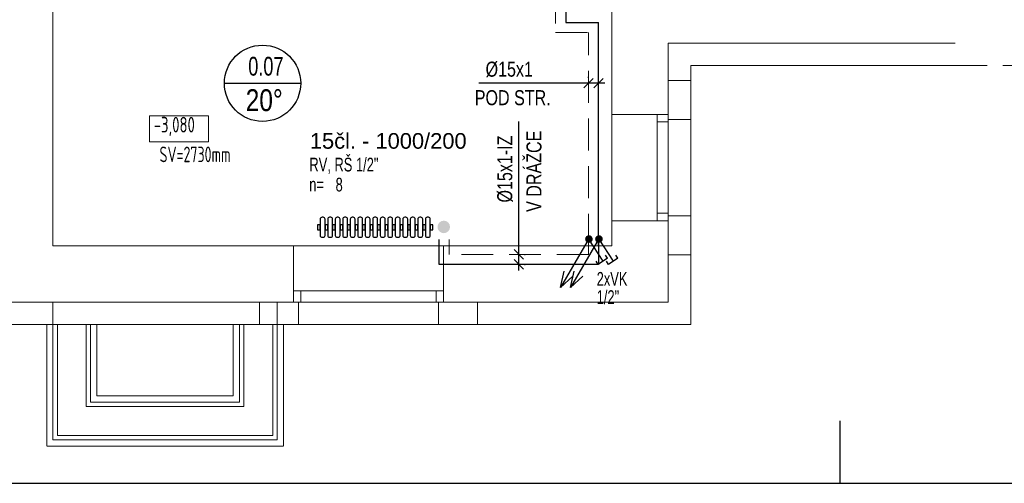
# Model space of a CAD drawing. Header units: millimetres. Extents: x 2424458 to 5109721, y -2781114 to -1335434.
# Tile 41 of 59: x 2567600 to 2575465, y -1394170 to -1390465. Entities that reach past the tile are written whole.
import ezdxf
from ezdxf.enums import TextEntityAlignment as Align

# ---------------------------------------------------------------- set-up
doc = ezdxf.new("R2010")
doc.units = ezdxf.units.MM
doc.header["$LTSCALE"] = 20
doc.header["$MEASUREMENT"] = 0
doc.linetypes.add('Carkovana', pattern=[0.21, 0.15, -0.06])
doc.linetypes.add('DASHED', pattern=[19.05, 12.7, -6.35])
for name, color, linetype in [('ARMATURY', 2, 'Continuous'), ('KANALIZACE STÁV.', 2, 'Continuous'), ('KOTY', 2, 'Continuous'), ('slepák', 8, 'Continuous'), ('TZB_TOP rozvody', 6, 'Continuous'), ('UT', 6, 'Continuous'), ('Čísla místností', 7, 'Continuous')]:
    doc.layers.add(name, color=color, linetype=linetype)
doc.layers.add('Rámečky', color=7, linetype='Continuous', lineweight=25)
doc.layers.add('TZB TEXT', color=3, linetype='Continuous', lineweight=18)
doc.styles.add('ARIEL', font='ARIAL.TTF')
doc.styles.add('ISOCP', font='ISOCP___.TTF')
doc.styles.add('ROMAN', font='ic-romans.shx')
doc.styles.add('ROMANS', font='ic-romans.shx', dxfattribs={"width": 0.8})
doc.styles.get("Standard").update_dxf_attribs({"font": 'ic-romans.shx', "width": 0.8})
doc.dimstyles.new('M50', dxfattribs={"dimtxt": 100, "dimasz": 60, "dimexe": 50, "dimexo": 150, "dimgap": 100, "dimtad": 1, "dimdec": 0, "dimzin": 0, "dimdsep": 46, "dimtxsty": 'Standard', "dimblk1": 'OBLIQUE', "dimblk2": 'OBLIQUE', "dimsah": 1, "dimcen": 0.09, "dimdle": 50, "dimclrd": 256, "dimclre": 256, "dimclrt": 256, "dimadec": 0, "dimazin": 0, "dimtfac": 1, "dimtdec": 0, "dimtofl": 0, "dimtmove": 1, "dimatfit": 3, "dimldrblk": 'OBLIQUE', "dimfxl": 1, "dimarcsym": 0})

# ---------------------------------------------------------------- blocks, each defined once
blk = doc.blocks.new('*U727', base_point=(31500, 0))
at = {"layer": 'Rámečky', "linetype": 'Continuous'}
for p, q in [((21000, 0), (21000, 250)), ((0, 0), (31500, 0))]:
    blk.add_line(p, q, dxfattribs=at)
blk = doc.blocks.new('_OBLIQUE')
at = {"color": 0, "linetype": 'ByBlock'}
blk.add_line((-0.5, -0.5), (0.5, 0.5), dxfattribs=at)
blk = doc.blocks.new('*D796')
at = {"layer": 'Defpoints', "color": 0}
for p in [(2572144.3, -1390972.7), (2572144.3, -1390978.4), (2572224.3, -1390976.1)]:
    blk.add_point(p, dxfattribs=at)
at = {"layer": 'KOTY', "linetype": 'Continuous', "lineweight": -2}
for p, q in [((2572144.3, -1390972.7), (2571268.3, -1390972.7)), ((2572274.3, -1390972.7), (2572094.3, -1390972.7)), ((2572144.3, -1390928.4), (2572144.3, -1390922.7)), ((2572224.3, -1390926.1), (2572224.3, -1390922.7))]:
    blk.add_line(p, q, dxfattribs=at)
at = {"layer": 'KOTY', "lineweight": -2, "xscale": 75, "yscale": 75, "zscale": 75}
blk.add_blockref('_OBLIQUE', (2572144.3, -1390972.7), dxfattribs=at)
at = {"layer": 'KOTY', "lineweight": -2, "xscale": 75, "yscale": 75, "zscale": 75, "rotation": 180}
blk.add_blockref('_OBLIQUE', (2572224.3, -1390972.7), dxfattribs=at)
at = {"layer": 'KOTY', "lineweight": -3, "insert": (2571510.3, -1390862.7), "char_height": 120, "attachment_point": 5, "style": 'ROMANS'}
blk.add_mtext('%%c15x1', dxfattribs=at)
blk = doc.blocks.new('B')
at = {"layer": 'TZB_TOP rozvody', "lineweight": -3, "ltscale": 200}
blk.add_hatch(color=3, dxfattribs=at).paths.add_polyline_path([(32.4, 1.9, 1), (-28.8, 1.9, 1)])
blk.add_hatch(color=3, dxfattribs=at).paths.add_polyline_path([(32.4, 1.9, 1), (-28.8, 1.9, 1)])
blk = doc.blocks.new('*U789')
at = {"color": 0, "linetype": 'ByBlock', "lineweight": -2}
for p, q in [((0, 0), (140, 0)), ((140, 30), (120, 30)), ((140, 30), (140, -30)), ((140, -30), (120, -30))]:
    blk.add_line(p, q, dxfattribs=at)
blk = doc.blocks.new('*D804')
at = {"layer": 'Defpoints', "color": 0}
for p in [(2571581, -1392340.2), (2571586.8, -1392340.2), (2571583.3, -1392420.2)]:
    blk.add_point(p, dxfattribs=at)
at = {"layer": 'KOTY', "linetype": 'Continuous', "lineweight": -2}
for p, q in [((2571586.8, -1392340.2), (2571586.8, -1391279.3)), ((2571586.8, -1392470.2), (2571586.8, -1392290.2)), ((2571631, -1392340.2), (2571636.8, -1392340.2)), ((2571633.3, -1392420.2), (2571636.8, -1392420.2))]:
    blk.add_line(p, q, dxfattribs=at)
at = {"layer": 'KOTY', "lineweight": -2, "xscale": 75, "yscale": 75, "zscale": 75}
for p, rotation in [((2571586.8, -1392340.2), 270), ((2571586.8, -1392420.2), 90)]:
    blk.add_blockref('_OBLIQUE', p, dxfattribs=dict(at, rotation=rotation))
at = {"layer": 'KOTY', "lineweight": -3, "insert": (2571476.8, -1391658.5), "char_height": 120, "attachment_point": 5, "rotation": 90, "style": 'ROMANS'}
blk.add_mtext('%%c15x1-IZ', dxfattribs=at)

msp = doc.modelspace()

# ---------------------------------------------------------------- hatches: boundary and pattern name
at = {"layer": 'UT'}
msp.add_hatch(color=3, dxfattribs=at).paths.add_polyline_path([(2570987.3, -1392171.1, 1), (2570987.3, -1392071.1, 1)])

# ---------------------------------------------------------------- linework, layer by layer
at = {"layer": 'KANALIZACE STÁV.', "linetype": 'Continuous'}
for p, q in [((2572128.8, -1392243.4), (2571920.7, -1392603.8)), ((2572208.8, -1392243.4), (2572000.7, -1392603.8)), ((2571920.7, -1392603.8), (2571949.8, -1392474.9)), ((2572000.7, -1392603.8), (2572029.8, -1392474.9)), ((2571920.7, -1392603.8), (2572017.8, -1392514.2)), ((2572000.7, -1392603.8), (2572097.8, -1392514.2))]:
    msp.add_line(p, q, dxfattribs=at)
at = {"layer": 'Rámečky'}
msp.add_line((2574152.7, -1394169.8), (2574152.7, -1393669.8), dxfattribs=at)
at = {"layer": 'slepák', "linetype": 'Continuous', "lineweight": 13, "transparency": 33554687}
for p, q in [((2567865.7, -1392271.7), (2567865.7, -1390301.7)), ((2572330.7, -1391221.7), (2572330.7, -1390301.7)), ((2575072.6, -1390651.7), (2572780.7, -1390651.7)), ((2572780.7, -1391221.7), (2572780.7, -1390651.7)), ((2572960.7, -1390951.3), (2572960.7, -1390831.7)), ((2575073.1, -1390831.7), (2572960.7, -1390831.7)), ((2572780.7, -1391261.7), (2572780.7, -1390951.3)), ((2572780.7, -1390951.3), (2572960.7, -1390951.3)), ((2572960.7, -1390951.3), (2572960.7, -1391261.7)), ((2572330.7, -1392071.7), (2572330.7, -1391221.7)), ((2572330.7, -1391221.7), (2572780.7, -1391221.7)), ((2572690.7, -1392071.7), (2572690.7, -1391221.7)), ((2572690.7, -1391281.7), (2572780.7, -1391281.7)), ((2572780.7, -1392071.7), (2572780.7, -1391221.7)), ((2572960.7, -1391261.7), (2572780.7, -1391261.7)), ((2572960.7, -1392094.1), (2572960.7, -1391261.7)), ((2572330.7, -1392271.7), (2572330.7, -1392071.7)), ((2572330.7, -1392071.7), (2572780.7, -1392071.7)), ((2572690.7, -1392011.7), (2572780.7, -1392011.7)), ((2572780.7, -1392031.7), (2572780.7, -1392343.3)), ((2572960.7, -1392031.7), (2572780.7, -1392031.7)), ((2572780.7, -1392721.7), (2572780.7, -1392071.7)), ((2572960.7, -1392343.3), (2572960.7, -1392031.7)), ((2567865.7, -1392271.7), (2569785.7, -1392271.7)), ((2569785.7, -1392271.7), (2569785.7, -1392721.7)), ((2570985.7, -1392271.7), (2569785.7, -1392271.7)), ((2570985.7, -1392271.7), (2570985.7, -1392721.7)), ((2572330.7, -1392271.7), (2570985.7, -1392271.7)), ((2572780.7, -1392343.3), (2572960.7, -1392343.3)), ((2572960.7, -1392343.3), (2572960.7, -1392901.7)), ((2569785.7, -1392631.7), (2570985.7, -1392631.7)), ((2569845.7, -1392631.7), (2569845.7, -1392721.7)), ((2570925.7, -1392631.7), (2570925.7, -1392721.7)), ((2565125.7, -1392721.7), (2569785.7, -1392721.7)), ((2569825.7, -1392721.7), (2569515.7, -1392721.7)), ((2569515.7, -1392721.7), (2569515.7, -1392901.7)), ((2569785.7, -1392721.7), (2570985.7, -1392721.7)), ((2569825.7, -1392901.7), (2569825.7, -1392721.7)), ((2570945.7, -1392721.7), (2571255.7, -1392721.7)), ((2570945.7, -1392901.7), (2570945.7, -1392721.7)), ((2570985.7, -1392721.7), (2572780.7, -1392721.7)), ((2571255.7, -1392721.7), (2571255.7, -1392901.7)), ((2567865.7, -1392901.7), (2565305.7, -1392901.7)), ((2567865.7, -1392901.7), (2567865.7, -1393821.7)), ((2569655.7, -1392901.7), (2567865.7, -1392901.7)), ((2567900.7, -1392901.7), (2567900.7, -1393786.7)), ((2568130.7, -1393556.7), (2568130.7, -1392901.7)), ((2568165.7, -1392901.7), (2568165.7, -1393521.7)), ((2569355.7, -1393521.7), (2569355.7, -1392901.7)), ((2569390.7, -1392901.7), (2569390.7, -1393556.7)), ((2569515.7, -1392901.7), (2569825.7, -1392901.7)), ((2569515.7, -1392901.7), (2569655.7, -1392901.7)), ((2569620.7, -1393786.7), (2569620.7, -1392901.7)), ((2569655.7, -1393821.7), (2569655.7, -1392901.7)), ((2569827.3, -1392901.7), (2570945.7, -1392901.7)), ((2571255.7, -1392901.7), (2570945.7, -1392901.7)), ((2571255.7, -1392901.7), (2572960.7, -1392901.7)), ((2569390.7, -1393556.7), (2568130.7, -1393556.7)), ((2568165.7, -1393521.7), (2569355.7, -1393521.7)), ((2567900.7, -1393786.7), (2569620.7, -1393786.7)), ((2567865.7, -1393821.7), (2569655.7, -1393821.7))]:
    msp.add_line(p, q, dxfattribs=at)
at = {"layer": 'slepák', "linetype": 'DASHED', "lineweight": 13, "transparency": 33554687}
msp.add_line((2575073.1, -1390831.7), (2589690.7, -1390831.7), dxfattribs=at)
at = {"layer": 'slepák', "linetype": 'Carkovana', "lineweight": 13, "transparency": 33554687}
for p, q in [((2567865.7, -1392721.7), (2567865.7, -1393821.7)), ((2569655.7, -1393821.7), (2569655.7, -1392721.7)), ((2567815.7, -1392901.7), (2567815.7, -1393871.7)), ((2568215.7, -1393471.7), (2568215.7, -1392901.7)), ((2569305.7, -1392901.7), (2569305.7, -1393471.7)), ((2569705.7, -1393871.7), (2569705.7, -1392901.7)), ((2569305.7, -1393471.7), (2568215.7, -1393471.7)), ((2567815.7, -1393871.7), (2569705.7, -1393871.7)), ((2567865.7, -1393821.7), (2569655.7, -1393821.7))]:
    msp.add_line(p, q, dxfattribs=at)
at = {"layer": 'slepák', "linetype": 'Continuous', "lineweight": 13, "transparency": 33554687}
msp.add_lwpolyline([(2568637, -1391441.5), (2569107, -1391441.5), (2569107, -1391233.1), (2568637, -1391233.1), (2568637, -1391441.5)], dxfattribs=at)
at = {"layer": 'TZB_TOP rozvody', "linetype": 'DASHED', "lineweight": 9}
for p, q in [((2571881.1, -1388718), (2571881.1, -1390566.6)), ((2571881.1, -1390566.6), (2572144.3, -1390566.6)), ((2572144.3, -1392271.7), (2572144.3, -1390566.6)), ((2571029.2, -1392340.2), (2571029.2, -1392222.3)), ((2572144.3, -1392238.9), (2572144.3, -1392340.2)), ((2572144.3, -1392340.2), (2571029.2, -1392340.2))]:
    msp.add_line(p, q, dxfattribs=at)
at = {"layer": 'UT', "lineweight": -3}
for p, q in [((2571961.1, -1388634), (2571961.1, -1390486.6)), ((2571961.1, -1390486.6), (2572224.3, -1390486.6)), ((2572224.3, -1392271.7), (2572224.3, -1390486.6)), ((2570949.2, -1392420.2), (2570949.2, -1392222.3)), ((2572224.3, -1392228), (2572224.3, -1392420.2)), ((2572224.3, -1392420.2), (2570949.2, -1392420.2))]:
    msp.add_line(p, q, dxfattribs=at)
at = {"layer": 'UT', "color": 2}
msp.add_line((2569234.7, -1390973.3), (2569844.2, -1390973.3), dxfattribs=at)
at = {"layer": 'UT', "color": 1}
for points in [[(2570000, -1392059.1), (2570000, -1392189.1, 0.414214), (2570015, -1392204.1), (2570024, -1392204.1, 0.414214), (2570039, -1392189.1), (2570039, -1392059.1, 0.414214), (2570024, -1392044.1), (2570015, -1392044.1, 0.414214)], [(2570060, -1392059.1), (2570060, -1392189.1, 0.414214), (2570075, -1392204.1), (2570084, -1392204.1, 0.414214), (2570099, -1392189.1), (2570099, -1392059.1, 0.414214), (2570084, -1392044.1), (2570075, -1392044.1, 0.414214)], [(2570120, -1392059.1), (2570120, -1392189.1, 0.414214), (2570135, -1392204.1), (2570144, -1392204.1, 0.414214), (2570159, -1392189.1), (2570159, -1392059.1, 0.414214), (2570144, -1392044.1), (2570135, -1392044.1, 0.414214)], [(2570180, -1392059.1), (2570180, -1392189.1, 0.414214), (2570195, -1392204.1), (2570204, -1392204.1, 0.414214), (2570219, -1392189.1), (2570219, -1392059.1, 0.414214), (2570204, -1392044.1), (2570195, -1392044.1, 0.414214)], [(2570240, -1392059.1), (2570240, -1392189.1, 0.414214), (2570255, -1392204.1), (2570264, -1392204.1, 0.414214), (2570279, -1392189.1), (2570279, -1392059.1, 0.414214), (2570264, -1392044.1), (2570255, -1392044.1, 0.414214)], [(2570300, -1392059.1), (2570300, -1392189.1, 0.414214), (2570315, -1392204.1), (2570324, -1392204.1, 0.414214), (2570339, -1392189.1), (2570339, -1392059.1, 0.414214), (2570324, -1392044.1), (2570315, -1392044.1, 0.414214)], [(2570360, -1392059.1), (2570360, -1392189.1, 0.414214), (2570375, -1392204.1), (2570384, -1392204.1, 0.414214), (2570399, -1392189.1), (2570399, -1392059.1, 0.414214), (2570384, -1392044.1), (2570375, -1392044.1, 0.414214)], [(2570420, -1392059.1), (2570420, -1392189.1, 0.414214), (2570435, -1392204.1), (2570444, -1392204.1, 0.414214), (2570459, -1392189.1), (2570459, -1392059.1, 0.414214), (2570444, -1392044.1), (2570435, -1392044.1, 0.414214)], [(2570480, -1392059.1), (2570480, -1392189.1, 0.414214), (2570495, -1392204.1), (2570504, -1392204.1, 0.414214), (2570519, -1392189.1), (2570519, -1392059.1, 0.414214), (2570504, -1392044.1), (2570495, -1392044.1, 0.414214)], [(2570540, -1392059.1), (2570540, -1392189.1, 0.414214), (2570555, -1392204.1), (2570564, -1392204.1, 0.414214), (2570579, -1392189.1), (2570579, -1392059.1, 0.414214), (2570564, -1392044.1), (2570555, -1392044.1, 0.414214)], [(2570600, -1392059.1), (2570600, -1392189.1, 0.414214), (2570615, -1392204.1), (2570624, -1392204.1, 0.414214), (2570639, -1392189.1), (2570639, -1392059.1, 0.414214), (2570624, -1392044.1), (2570615, -1392044.1, 0.414214)], [(2570660, -1392059.1), (2570660, -1392189.1, 0.414214), (2570675, -1392204.1), (2570684, -1392204.1, 0.414214), (2570699, -1392189.1), (2570699, -1392059.1, 0.414214), (2570684, -1392044.1), (2570675, -1392044.1, 0.414214)], [(2570720, -1392059.1), (2570720, -1392189.1, 0.414214), (2570735, -1392204.1), (2570744, -1392204.1, 0.414214), (2570759, -1392189.1), (2570759, -1392059.1, 0.414214), (2570744, -1392044.1), (2570735, -1392044.1, 0.414214)], [(2570780, -1392059.1), (2570780, -1392189.1, 0.414214), (2570795, -1392204.1), (2570804, -1392204.1, 0.414214), (2570819, -1392189.1), (2570819, -1392059.1, 0.414214), (2570804, -1392044.1), (2570795, -1392044.1, 0.414214)], [(2570840, -1392059.1), (2570840, -1392189.1, 0.414214), (2570855, -1392204.1), (2570864, -1392204.1, 0.414214), (2570879, -1392189.1), (2570879, -1392059.1, 0.414214), (2570864, -1392044.1), (2570855, -1392044.1, 0.414214)]]:
    msp.add_lwpolyline(points, format="xyb", close=True, dxfattribs=at)
for points in [[(2569979, -1392104.1), (2569979, -1392144.1), (2570000, -1392144.1), (2570000, -1392104.1)], [(2570039, -1392104.1), (2570039, -1392144.1), (2570060, -1392144.1), (2570060, -1392104.1)], [(2570099, -1392104.1), (2570099, -1392144.1), (2570120, -1392144.1), (2570120, -1392104.1)], [(2570159, -1392104.1), (2570159, -1392144.1), (2570180, -1392144.1), (2570180, -1392104.1)], [(2570219, -1392104.1), (2570219, -1392144.1), (2570240, -1392144.1), (2570240, -1392104.1)], [(2570279, -1392104.1), (2570279, -1392144.1), (2570300, -1392144.1), (2570300, -1392104.1)], [(2570339, -1392104.1), (2570339, -1392144.1), (2570360, -1392144.1), (2570360, -1392104.1)], [(2570399, -1392104.1), (2570399, -1392144.1), (2570420, -1392144.1), (2570420, -1392104.1)], [(2570459, -1392104.1), (2570459, -1392144.1), (2570480, -1392144.1), (2570480, -1392104.1)], [(2570519, -1392104.1), (2570519, -1392144.1), (2570540, -1392144.1), (2570540, -1392104.1)], [(2570579, -1392104.1), (2570579, -1392144.1), (2570600, -1392144.1), (2570600, -1392104.1)], [(2570639, -1392104.1), (2570639, -1392144.1), (2570660, -1392144.1), (2570660, -1392104.1)], [(2570699, -1392104.1), (2570699, -1392144.1), (2570720, -1392144.1), (2570720, -1392104.1)], [(2570759, -1392104.1), (2570759, -1392144.1), (2570780, -1392144.1), (2570780, -1392104.1)], [(2570819, -1392104.1), (2570819, -1392144.1), (2570840, -1392144.1), (2570840, -1392104.1)], [(2570879, -1392104.1), (2570879, -1392144.1), (2570900, -1392144.1), (2570900, -1392104.1)]]:
    msp.add_lwpolyline(points, close=True, dxfattribs=at)
at = {"layer": 'UT', "color": 2}
msp.add_circle((2569539.4, -1390973.3), 304.8, dxfattribs=at)

# ---------------------------------------------------------------- block references
at = {"layer": 'KANALIZACE STÁV.', "linetype": 'Continuous', "xscale": 1.5, "yscale": 1.5, "zscale": 1.5, "rotation": 303.0031006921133}
for p in [(2572144.1, -1392219.6), (2572226.1, -1392219.6)]:
    msp.add_blockref('*U789', p, dxfattribs=at)
at = {"layer": 'Rámečky'}
msp.add_blockref('*U727', (2584652.7, -1394169.8), dxfattribs=at)
at = {"layer": 'UT', "lineweight": -3, "xscale": -1, "rotation": 180}
for p in [(2572144.9, -1392216.2), (2572224.9, -1392216.2)]:
    msp.add_blockref('B', p, dxfattribs=at)

# ---------------------------------------------------------------- texts
at = {"layer": 'ARMATURY', "color": 3, "style": 'ARIEL', "width": 0.8}
msp.add_text('20°', height=175, dxfattribs=at).set_placement((2569405.1, -1391248.3), align=Align.BOTTOM_LEFT)
at = {"layer": 'KOTY', "lineweight": -3, "insert": (2571538.1, -1391089.1), "char_height": 120, "width": 748.571, "attachment_point": 5, "style": 'ROMANS'}
msp.add_mtext('POD STR.', dxfattribs=at)
at = {"layer": 'KOTY', "lineweight": -3, "insert": (2571708.6, -1391676.4), "char_height": 120, "width": 748.571, "attachment_point": 5, "rotation": 90, "style": 'ROMANS'}
msp.add_mtext('V DRÁŽCE', dxfattribs=at)
at = {"layer": 'slepák', "linetype": 'Continuous', "lineweight": 13, "transparency": 33554687, "char_height": 125, "style": 'ISOCP'}
for s, insert, width, attachment_point in [('\\W0.76;\\fISOCP|i0|b1|c0|p0;-3,080', (2568670.4, -1391395.6), 484.193, 7), ('\\W0.72;SV=2730mm', (2569000.4, -1391541.5), 771.556, 5)]:
    msp.add_mtext(s, dxfattribs=dict(at, insert=insert, width=width, attachment_point=attachment_point))
at = {"layer": 'TZB TEXT', "style": 'ARIEL'}
msp.add_text('15čl. - 1000/200', height=125, dxfattribs=at).set_placement((2569917.6, -1391533.7), align=Align.BOTTOM_LEFT)
at = {"layer": 'TZB TEXT', "style": 'ROMAN', "width": 0.7}
for s, p in [('RV, RŠ 1/2"', (2569913.9, -1391711)), ('n=', (2569912.7, -1391870.8)), ('8', (2570123.1, -1391870.8)), ('2xVK ', (2572208.6, -1392624.3)), ('1/2"', (2572208.6, -1392770.1))]:
    msp.add_text(s, height=110, dxfattribs=at).set_placement(p, align=Align.BOTTOM_LEFT)
at = {"layer": 'Čísla místností', "color": 7, "insert": (2569425.5, -1390914.1), "char_height": 150, "attachment_point": 7, "style": 'ARIEL'}
msp.add_mtext('\\W0.69;0.07', dxfattribs=at)

# ---------------------------------------------------------------- dimensions: what is measured, and where the dimension line sits
at = {"layer": 'KOTY', "linetype": 'Continuous', "lineweight": -3}
for base, p1, p2, angle, text, picture, middle in [((2572144.3, -1390972.7), (2572224.3, -1390976.1), (2572144.3, -1390978.4), 180, '%%c15x1', '*D796', (2571510.3, -1390972.7)), ((2571586.8, -1392340.2), (2571583.3, -1392420.2), (2571581, -1392340.2), 90, '%%c15x1-IZ', '*D804', (2571586.8, -1391658.5))]:
    dim = msp.add_linear_dim(base=base, p1=p1, p2=p2, angle=angle, text=text, dimstyle='M50', override={"dimscale": 1, "dimtxt": 120, "dimasz": 75, "dimexe": 50, "dimexo": 50, "dimgap": 50, "dimtxsty": 'ROMANS'}, dxfattribs=at)
    dim.commit()
    dim.dimension.update_dxf_attribs({"geometry": picture, "text_midpoint": middle, "dimtype": 160})

doc.saveas('drawing.dxf')
